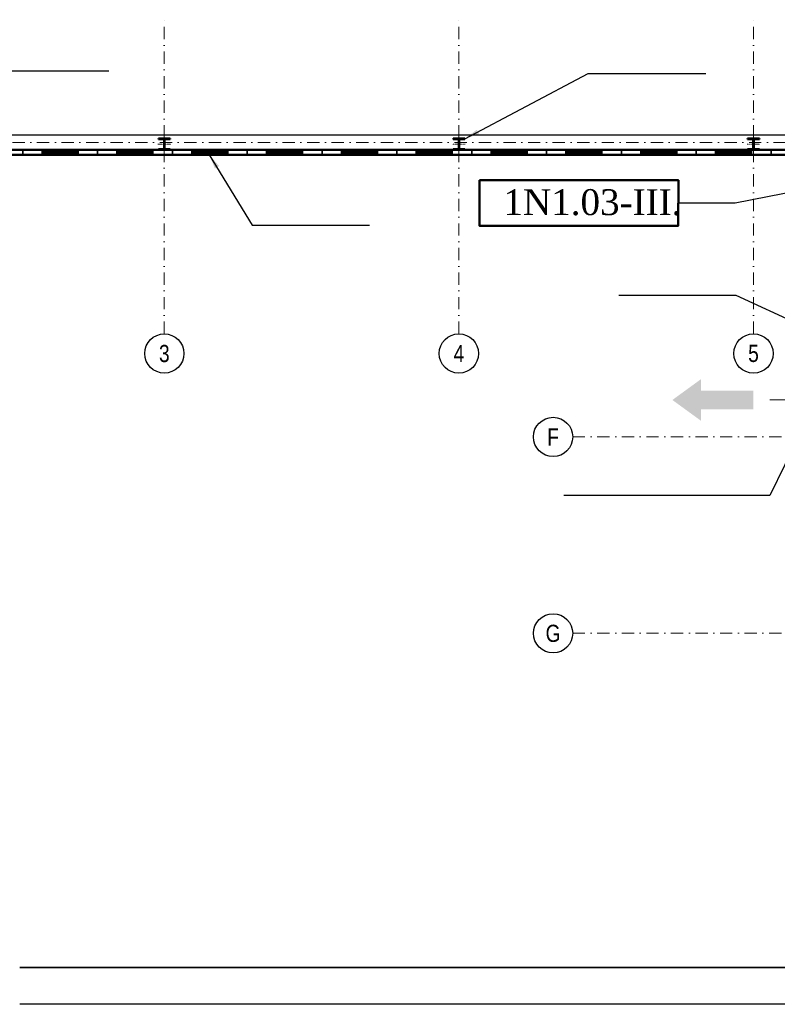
# Model space of a CAD drawing. Header units: millimetres. Extents: x 2886542 to 7567581, y -792623 to 134766.
# Tile 82 of 256: x 3767369 to 3782799, y -263844 to -243787. Entities that reach past the tile are written whole.
import ezdxf
from ezdxf.enums import TextEntityAlignment as Align

# ---------------------------------------------------------------- set-up
doc = ezdxf.new("R2010")
doc.units = ezdxf.units.MM
for name, pattern in [('ACAD_ISO04W100', [30, 24, -3, 0, -3]), ('DASHDOT', [1, 0.5, -0.25, 0, -0.25]), ('DASHDOTX2', [50.8, 25.4, -12.7, 0, -12.7])]:
    doc.linetypes.add(name, pattern=pattern)
for name, color, linetype, lineweight in [('CKDVERE_OSY', 1, 'Continuous', 18), ('CKRASTR', 7, 'DASHDOT', 18), ('CKRASTR_POPIS', 3, 'Continuous', 25), ('CKSTENY_PODROVINOU', 7, 'Continuous', 25), ('CKSTENY_REZ', 6, 'Continuous', 50), ('CSPROFILY_OSY', 1, 'DASHDOT', 18), ('CSPROFILY_REZY', 4, 'Continuous', 50), ('Text obecně', 7, 'Continuous', 25)]:
    doc.layers.add(name, color=color, linetype=linetype, lineweight=lineweight)
doc.layers.add('požárničina', color=10, linetype='Continuous')
doc.styles.add('ARIAL', font='arial.ttf')
doc.styles.add('ROMANT', font='romant')
doc.styles.get("Standard").update_dxf_attribs({"font": 'arial.ttf'})
doc.dimstyles.new('úhlová', dxfattribs={"dimscale": 0.2, "dimtxt": 2.5, "dimasz": 1.5, "dimexe": 0, "dimexo": 3, "dimgap": 1, "dimtad": 1, "dimdec": 0, "dimzin": 0, "dimdsep": 46, "dimtxsty": 'ROMANT', "dimcen": 5, "dimclrd": 256, "dimclre": 256, "dimclrt": 7, "dimadec": 1, "dimazin": 0, "dimtfac": 1, "dimtdec": 0, "dimtix": 1, "dimtmove": 2, "dimatfit": 3, "dimfxl": 0, "dimtvp": 2, "dimtolj": 1, "dimtzin": 0, "dimarcsym": 0})

# ---------------------------------------------------------------- blocks, each defined once
blk = doc.blocks.new('CK_S_EXT_HEAHEA240')
for p, q in [((-120, 115), (120, 115)), ((-120, 115), (-120, 103)), ((-120, 103), (-24.75, 103)), ((-3.75, -82), (-3.75, 82)), ((3.75, -82), (3.75, 82)), ((120, 103), (24.75, 103)), ((120, 115), (120, 103)), ((-120, -115), (-120, -103)), ((-120, -103), (-24.75, -103)), ((-120, -115), (120, -115)), ((120, -103), (24.75, -103)), ((120, -115), (120, -103))]:
    blk.add_line(p, q)
for centre, start, end in [((-24.75, 82), 0, 90), ((24.75, 82), 90, 180), ((-24.75, -82), 270, 0), ((24.75, -82), 180, 270)]:
    blk.add_arc(centre, 21, start, end)

msp = doc.modelspace()

# ---------------------------------------------------------------- hatches: boundary and pattern name
at = {"layer": 'požárničina', "linetype": 'ACAD_ISO04W100', "lineweight": 50, "ltscale": 50, "extrusion": (0, 0, -1)}
h = msp.add_hatch(color=256, dxfattribs=at)
h.paths.add_polyline_path([(-3781246.7, -251723.2), (-3782311.7, -251723.2), (-3782311.7, -251343.6), (-3781246.7, -251343.6)])
h.paths.add_polyline_path([(-3781246.7, -251958.7), (-3781246.7, -251723.2), (-3781246.7, -251343.6), (-3781246.7, -251108), (-3780662.2, -251533.4)])

# ---------------------------------------------------------------- linework, layer by layer
at = {"layer": 'CKDVERE_OSY', "color": 250}
msp.add_line((3782650, -251531.7), (3783914, -251531.7), dxfattribs=at)
at = {"layer": 'CKRASTR', "color": 250, "ltscale": 500}
for p, q in [((3770314, -250186.7), (3770314, -243786.7)), ((3776314, -250186.7), (3776314, -243786.7)), ((3782314, -250186.7), (3782314, -243786.7)), ((3747216.4, -246286.7), (3801314, -246286.7)), ((3778631.9, -252286.7), (3801314, -252286.7)), ((3778631.9, -256286.7), (3801314, -256286.7))]:
    msp.add_line(p, q, dxfattribs=at)
at = {"layer": 'CKRASTR_POPIS', "color": 250}
for centre in [(3770314, -250586.7), (3776314, -250586.7), (3782314, -250586.7), (3778231.9, -252286.7), (3778231.9, -256286.7)]:
    msp.add_circle(centre, 400, dxfattribs=at)
at = {"layer": 'CKSTENY_PODROVINOU', "color": 250}
msp.add_line((3795034, -246136.7), (3758494, -246136.7), dxfattribs=at)
at = {"layer": 'CKSTENY_REZ', "color": 250}
for p, q in [((3758194, -246436.7), (3795034, -246436.7)), ((3758094, -246536.7), (3783594, -246536.7))]:
    msp.add_line(p, q, dxfattribs=at)
at = {"layer": 'CSPROFILY_OSY', "color": 250}
for p, q in [((3770314, -246196.7), (3770314, -246446.7)), ((3776314, -246196.7), (3776314, -246446.7)), ((3782314, -246196.7), (3782314, -246446.7)), ((3770444, -246321.7), (3770184, -246321.7)), ((3776444, -246321.7), (3776184, -246321.7)), ((3782444, -246321.7), (3782184, -246321.7))]:
    msp.add_line(p, q, dxfattribs=at)
at = {"layer": 'požárničina', "linetype": 'DASHDOTX2', "lineweight": 60, "ltscale": 30}
msp.add_line((3783814, -246486.2), (3758146.5, -246486.2), dxfattribs=at)
at = {"layer": 'požárničina', "color": 1, "linetype": 'Continuous', "lineweight": 50}
msp.add_lwpolyline([(3776733.7, -247058.6), (3780784.1, -247058.6), (3780776.8, -247989.3), (3776733.7, -247989.3)], close=True, dxfattribs=at)
at = {"layer": 'Text obecně'}
for p, q in [((3767368.5, -263094.2), (3798867.8, -263094.2)), ((3798867.8, -263094.2), (3767368.5, -263094.2)), ((3798867.8, -263094.2), (3767368.5, -263094.2)), ((3767368.5, -263094.2), (3798867.8, -263094.2)), ((3798867.8, -263094.2), (3767368.5, -263094.2)), ((3798867.8, -263094.2), (3767368.5, -263094.2)), ((3767368.5, -263094.2), (3798867.8, -263094.2)), ((3798867.8, -263094.2), (3767368.5, -263094.2)), ((3798867.8, -263094.2), (3767368.5, -263094.2)), ((3798117.8, -263094.2), (3767368.5, -263094.2)), ((3767368.5, -263094.2), (3798867.8, -263094.2)), ((3798867.8, -263094.2), (3767368.5, -263094.2)), ((3798867.8, -263094.2), (3767368.5, -263094.2)), ((3798867.8, -263844.2), (3767368.5, -263844.2)), ((3798867.8, -263844.2), (3767368.5, -263844.2))]:
    msp.add_line(p, q, dxfattribs=at)

# ---------------------------------------------------------------- block references
at = {"layer": 'CSPROFILY_REZY', "color": 250, "rotation": 180}
for p in [(3770314, -246321.7), (3776314, -246321.7), (3782314, -246321.7)]:
    msp.add_blockref('CK_S_EXT_HEAHEA240', p, dxfattribs=at)

# ---------------------------------------------------------------- texts
at = {"layer": 'CKRASTR_POPIS', "color": 250, "style": 'ARIAL', "width": 0.8}
for s, p in [('3', (3770314, -250586.7)), ('4', (3776314, -250586.7)), ('5', (3782314, -250586.7)), ('F', (3778231.9, -252286.7)), ('G', (3778231.9, -256286.7))]:
    msp.add_text(s, height=350, dxfattribs=at).set_placement(p, align=Align.MIDDLE)
at = {"layer": 'požárničina', "linetype": 'DASHDOTX2', "lineweight": 50, "ltscale": 30, "insert": (3777221.7, -247240.1), "char_height": 526.848, "width": 4917.595, "attachment_point": 1}
msp.add_mtext('{\\fTimes New Roman|b0|i0|c238|p18;1N1.03-III.}', dxfattribs=at)

# ---------------------------------------------------------------- leaders
at = {"layer": 'požárničina'}
for points, override in [([(3765487.4, -246436.7), (3766788.1, -244826.9), (3769181.4, -244826.9)], {"dimasz": 1500, "dimgap": 1, "dimtad": 0}), ([(3776434, -246212.7), (3778949.9, -244882.8), (3781343.1, -244882.8)], {"dimasz": 1500, "dimgap": 1, "dimtad": 0}), ([(3771230.2, -246536.7), (3772103.1, -247974.3), (3774496.4, -247974.3)], {"dimasz": 1500, "dimgap": 1, "dimtad": 0}), ([(3784233.4, -247079.7), (3781939.5, -247523.9), (3780784.1, -247523.9)], {"dimasz": 1500, "dimgap": 1, "dimtad": 0, "dimldrblk": 'Dot'}), ([(3783594, -250161.8), (3781962.7, -249403.4), (3779569.4, -249403.4)], {"dimasz": 1500, "dimgap": 1, "dimtad": 0}), ([(3783594, -251531.7), (3782645, -253482.3), (3778452.3, -253482.3)], {"dimasz": 1500, "dimgap": 1, "dimtad": 0})]:
    msp.add_leader(points, dimstyle='úhlová', override=override, dxfattribs=at)

doc.saveas('drawing.dxf')
